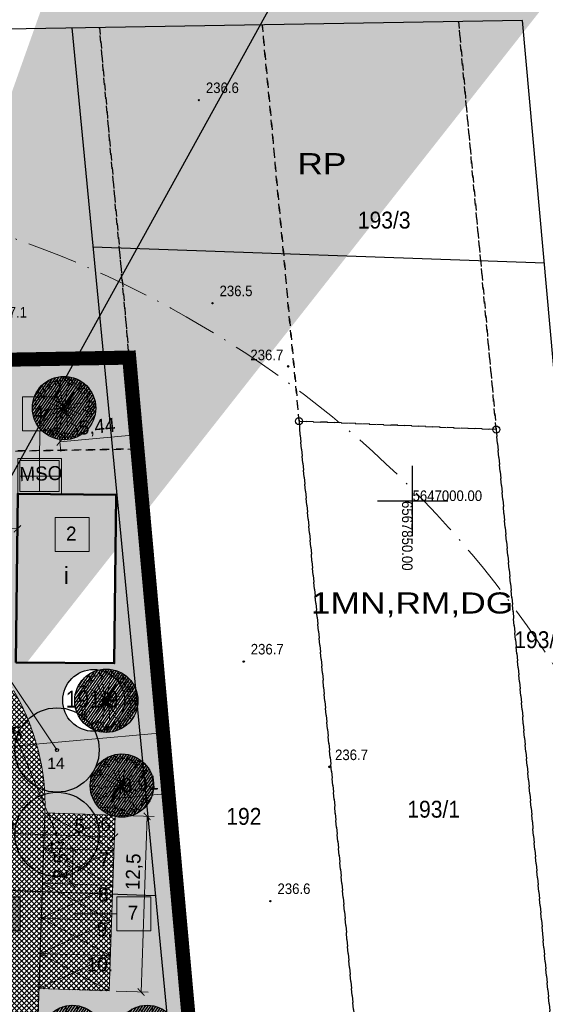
# Model space of a CAD drawing. Extents: x 40810 to 6568062, y -66833 to 5647239.
# Tile 33 of 43: x 6567822 to 6567859, y 5646964 to 5647034. Entities that reach past the tile are written whole.
import ezdxf
from ezdxf import colors
from ezdxf.entities.mleader import LeaderData, LeaderLine
from ezdxf.enums import TextEntityAlignment as Align
from ezdxf.math import Vec2, Vec3

# ---------------------------------------------------------------- set-up
doc = ezdxf.new("R2010")
doc.units = 0
doc.header["$MEASUREMENT"] = 0
for name, pattern in [('ACAD_ISO10W100', [18, 12, -3, 0, -3]), ('DGN_STYLE_2191', [1, -0.25, 0.5, -0.25]), ('KTJZ01_05', [2, 1.5, -0.5]), ('PZAG_03_05', [9, 4.5, 4.5])]:
    doc.linetypes.add(name, pattern=pattern)
doc.layers.get('0').update_dxf_attribs({"linetype": 'CONTINUOUS'})
doc.layers.get('Defpoints').update_dxf_attribs({"linetype": 'CONTINUOUS'})
for name, color, linetype, lineweight in [('_EKO_DŹ_odwierty', 4, 'CONTINUOUS', 25), ('_Eko_DŹ_odwierty_obszar', 4, 'CONTINUOUS', 25), ('_EKO_DŹ_odwierty_OPIS', 3, 'CONTINUOUS', 15), ('_EKO_DŹ_poziomy', 3, 'CONTINUOUS', 20), ('A_wymiarowanie', 176, 'CONTINUOUS', 9), ('E_opisy', 7, 'CONTINUOUS', 15), ('l.widokowa', 140, 'CONTINUOUS', 15), ('szraf1', 8, 'CONTINUOUS', 5), ('wymiarowanie', 176, 'CONTINUOUS', 9)]:
    doc.layers.add(name, color=color, linetype=linetype, lineweight=lineweight)
for name, color, linetype in [('BDOT1', 7, 'CONTINUOUS'), ('EWID', 7, 'CONTINUOUS'), ('EWID_BUD', 7, 'CONTINUOUS'), ('P-hatch-taras-zielony', 65, 'CONTINUOUS'), ('PZAG', 7, 'CONTINUOUS'), ('REDAKCJA1', 7, 'CONTINUOUS'), ('Z-zielen', 62, 'CONTINUOUS'), ('Z-zielen-drzewa', 62, 'CONTINUOUS')]:
    doc.layers.add(name, color=color, linetype=linetype)
doc.layers.add('P-hatch-zielen', color=7, linetype='CONTINUOUS', true_color=0x849724)
doc.styles.add('Arial_1', font='arial.ttf')
doc.styles.get("Standard").update_dxf_attribs({"font": 'GOTHIC.TTF'})
doc.styles.add('STYLE-GEO_140', font='geo_140.shx', dxfattribs={"bigfont": 'geo_140big.shx'})
doc.styles.add('STYLE-SWISSNRW_1250', font='SWISSNRW_1250.shx')
doc.dimstyles.new('Skala 1-50', dxfattribs={"dimtxt": 1, "dimasz": 0.5, "dimexe": 0.5, "dimexo": 0.5, "dimgap": 0.2, "dimtad": 1, "dimtxsty": 'Standard', "dimblk": 'ARCHTICK', "dimcen": 0.5, "dimclrd": 256, "dimclre": 256, "dimadec": 0, "dimazin": 0, "dimtfac": 1, "dimtdec": 1, "dimtmove": 1, "dimatfit": 3, "dimldrblk": 'ARCHTICK', "dimfxl": 0, "dimlwd": -1, "dimlwe": -1, "dimarcsym": 0})
pattern_1 = [(45, (0, 0), (-0.1767766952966, 0.1767766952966), []), (135, (0, 0), (-0.1767766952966, -0.1767766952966), [])]

# ---------------------------------------------------------------- blocks, each defined once
blk = doc.blocks.new('K100')
at = {"layer": 'REDAKCJA1', "color": 7, "linetype": 'Continuous'}
for p, q in [((0, -50), (0, 50)), ((50, 0), (-50, 0))]:
    blk.add_line(p, q, dxfattribs=at)
blk = doc.blocks.new('DWG_H0_11')
at = {"layer": 'BDOT1', "linetype": 'Continuous'}
blk.add_hatch(color=7, dxfattribs=at).paths.add_polyline_path([(0.09, 0, 1), (-0.09, 0, 1)], flags=16)
at = {"layer": 'BDOT1', "color": 7, "linetype": 'Continuous'}
blk.add_lwpolyline([(0.09, 0, 1), (-0.09, 0, 1)], format="xyb", close=True, dxfattribs=at)
blk = doc.blocks.new('RTPW01_1')
at = {"layer": 'BDOT1', "color": 7, "linetype": 'Continuous'}
blk.add_circle((0, 0), 0.09, dxfattribs=at)
blk.add_blockref('DWG_H0_11', (0, 0), dxfattribs=at)
blk = doc.blocks.new('801_5')
at = {"layer": 'BDOT1', "linetype": 'Continuous'}
h = blk.add_hatch(color=7, dxfattribs=at)
edge = h.paths.add_edge_path()
edge.add_arc((-0.002, -0.004), 0.045, 0, 360)
at = {"layer": 'BDOT1', "color": 7, "linetype": 'Continuous'}
blk.add_circle((-0.002, -0.004), 0.045, dxfattribs=at)
blk = doc.blocks.new('EGBP04_1')
at = {"layer": 'EWID', "color": 92, "linetype": 'Continuous'}
blk.add_circle((0, 0), 0.5, dxfattribs=at)
blk = doc.blocks.new('_ArchTick')
at = {"color": 0, "linetype": 'ByBlock', "const_width": 0.15}
blk.add_lwpolyline([(-0.5, -0.5), (0.5, 0.5)], dxfattribs=at)
blk = doc.blocks.new('*D208')
at = {"layer": 'Defpoints', "color": 0}
for p in [(6567832.651, 5646979.2), (6567828.864, 5646977.66), (6567832.758, 5646978.011)]:
    blk.add_point(p, dxfattribs=at)
at = {"layer": 'wymiarowanie'}
for p, q in [((6567832.713, 5646978.509), (6567832.606, 5646979.698)), ((6567828.819, 5646978.158), (6567828.712, 5646979.347)), ((6567828.757, 5646978.849), (6567832.651, 5646979.2))]:
    blk.add_line(p, q, dxfattribs=at)
at = {"layer": 'wymiarowanie', "linetype": 'Continuous', "xscale": 0.5, "yscale": 0.5, "zscale": 0.5}
for p, rotation in [((6567832.651, 5646979.2), 5.148944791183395), ((6567828.757, 5646978.849), 185.1489447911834)]:
    blk.add_blockref('_ArchTick', p, dxfattribs=dict(at, rotation=rotation))
at = {"layer": 'wymiarowanie', "color": 0, "linetype": 'Continuous', "insert": (6567830.635, 5646979.792), "char_height": 1, "attachment_point": 5, "rotation": 5.14894}
blk.add_mtext('3,91', dxfattribs=at)
blk = doc.blocks.new('*D232')
at = {"layer": 'Defpoints', "color": 0}
for p in [(6567813.465, 5646966.083), (6567823.459, 5646965.746), (6567823.351, 5646962.556)]:
    blk.add_point(p, dxfattribs=at)
at = {"layer": 'wymiarowanie'}
for p, q in [((6567813.448, 5646965.583), (6567813.34, 5646962.394)), ((6567823.442, 5646965.246), (6567823.334, 5646962.056)), ((6567813.357, 5646962.893), (6567823.351, 5646962.556))]:
    blk.add_line(p, q, dxfattribs=at)
at = {"layer": 'wymiarowanie', "linetype": 'Continuous', "xscale": 0.5, "yscale": 0.5, "zscale": 0.5}
for p, rotation in [((6567813.357, 5646962.893), 178.0658650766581), ((6567823.351, 5646962.556), 358.0658650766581)]:
    blk.add_blockref('_ArchTick', p, dxfattribs=dict(at, rotation=rotation))
at = {"layer": 'wymiarowanie', "color": 0, "linetype": 'Continuous', "insert": (6567818.378, 5646963.449), "char_height": 1, "attachment_point": 5, "rotation": 358.06587}
blk.add_mtext('10', dxfattribs=at)
blk = doc.blocks.new('*D245')
at = {"layer": 'Defpoints', "color": 0}
for p in [(6567823.815, 5646976.283), (6567823.782, 5646975.331), (6567828.78, 5646975.162)]:
    blk.add_point(p, dxfattribs=at)
at = {"layer": 'wymiarowanie'}
for p, q in [((6567823.799, 5646975.83), (6567823.831, 5646976.783)), ((6567828.812, 5646976.114), (6567823.815, 5646976.283)), ((6567828.796, 5646975.662), (6567828.829, 5646976.614))]:
    blk.add_line(p, q, dxfattribs=at)
at = {"layer": 'wymiarowanie', "linetype": 'Continuous', "xscale": 0.5, "yscale": 0.5, "zscale": 0.5}
for p, rotation in [((6567823.815, 5646976.283), 178.0658650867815), ((6567828.812, 5646976.114), 358.0658650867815)]:
    blk.add_blockref('_ArchTick', p, dxfattribs=dict(at, rotation=rotation))
at = {"layer": 'wymiarowanie', "color": 0, "linetype": 'Continuous', "insert": (6567826.337, 5646976.911), "char_height": 1, "attachment_point": 5, "rotation": 358.06587}
blk.add_mtext('5', dxfattribs=at)
blk = doc.blocks.new('*D246')
at = {"layer": 'Defpoints', "color": 0}
for p in [(6567818.817, 5646976.452), (6567823.782, 5646975.331), (6567818.754, 5646974.572)]:
    blk.add_point(p, dxfattribs=at)
at = {"layer": 'wymiarowanie'}
for p, q in [((6567818.771, 5646975.072), (6567818.834, 5646976.951)), ((6567823.799, 5646975.83), (6567823.831, 5646976.783)), ((6567823.815, 5646976.283), (6567818.817, 5646976.452))]:
    blk.add_line(p, q, dxfattribs=at)
at = {"layer": 'wymiarowanie', "linetype": 'Continuous', "xscale": 0.5, "yscale": 0.5, "zscale": 0.5}
for p, rotation in [((6567818.817, 5646976.452), 178.0658650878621), ((6567823.815, 5646976.283), 358.0658650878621)]:
    blk.add_blockref('_ArchTick', p, dxfattribs=dict(at, rotation=rotation))
at = {"layer": 'wymiarowanie', "color": 0, "linetype": 'Continuous', "insert": (6567821.34, 5646977.08), "char_height": 1, "attachment_point": 5, "rotation": 358.06587}
blk.add_mtext('5', dxfattribs=at)
blk = doc.blocks.new('*D272')
at = {"layer": 'Defpoints', "color": 0}
for p in [(6567831.553, 5646991.376), (6567808.4, 5646989.29), (6567832.261, 5646983.53)]:
    blk.add_point(p, dxfattribs=at)
at = {"layer": 'wymiarowanie'}
for p, q in [((6567831.598, 5646990.878), (6567832.305, 5646983.032)), ((6567808.444, 5646988.792), (6567809.151, 5646980.945)), ((6567809.107, 5646981.443), (6567832.261, 5646983.53))]:
    blk.add_line(p, q, dxfattribs=at)
at = {"layer": 'wymiarowanie', "linetype": 'Continuous', "xscale": 0.5, "yscale": 0.5, "zscale": 0.5}
for p, rotation in [((6567832.261, 5646983.53), 5.148944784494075), ((6567809.107, 5646981.443), 185.1489447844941)]:
    blk.add_blockref('_ArchTick', p, dxfattribs=dict(at, rotation=rotation))
at = {"layer": 'wymiarowanie', "color": 0, "linetype": 'Continuous', "insert": (6567820.614, 5646983.254), "char_height": 1, "attachment_point": 5, "rotation": 5.14894}
blk.add_mtext('23,25', dxfattribs=at)
blk = doc.blocks.new('*D286')
at = {"layer": 'Defpoints', "color": 0}
for p in [(6567830.353, 5647004.697), (6567830.46, 5647003.508), (6567825.04, 5647003.02)]:
    blk.add_point(p, dxfattribs=at)
at = {"layer": 'wymiarowanie'}
for p, q in [((6567824.995, 5647003.518), (6567824.888, 5647004.707)), ((6567824.933, 5647004.209), (6567830.353, 5647004.697)), ((6567830.415, 5647004.006), (6567830.308, 5647005.195))]:
    blk.add_line(p, q, dxfattribs=at)
at = {"layer": 'wymiarowanie', "linetype": 'Continuous', "xscale": 0.5, "yscale": 0.5, "zscale": 0.5}
for p, rotation in [((6567830.353, 5647004.697), 5.148944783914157), ((6567824.933, 5647004.209), 185.1489447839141)]:
    blk.add_blockref('_ArchTick', p, dxfattribs=dict(at, rotation=rotation))
at = {"layer": 'wymiarowanie', "color": 0, "linetype": 'Continuous', "insert": (6567827.574, 5647005.221), "char_height": 1, "attachment_point": 5, "rotation": 5.14894}
blk.add_mtext('5,44', dxfattribs=at)
blk = doc.blocks.new('*D298')
at = {"layer": 'Defpoints', "color": 0}
for p in [(6567828.864, 5646977.66), (6567828.442, 5646965.168), (6567830.706, 5646965.091)]:
    blk.add_point(p, dxfattribs=at)
at = {"layer": 'wymiarowanie'}
for p, q in [((6567829.364, 5646977.644), (6567831.628, 5646977.567)), ((6567831.128, 5646977.584), (6567830.706, 5646965.091)), ((6567828.942, 5646965.151), (6567831.206, 5646965.074))]:
    blk.add_line(p, q, dxfattribs=at)
at = {"layer": 'wymiarowanie', "linetype": 'Continuous', "xscale": 0.5, "yscale": 0.5, "zscale": 0.5}
for p, rotation in [((6567831.128, 5646977.584), 88.06586506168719), ((6567830.706, 5646965.091), 268.0658650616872)]:
    blk.add_blockref('_ArchTick', p, dxfattribs=dict(at, rotation=rotation))
at = {"layer": 'wymiarowanie', "color": 0, "linetype": 'Continuous', "insert": (6567830.223, 5646973.642), "char_height": 1, "attachment_point": 5, "rotation": 88.06587}
blk.add_mtext('12,5', dxfattribs=at)
blk = doc.blocks.new('*D305')
at = {"layer": 'Defpoints', "color": 0}
for p in [(6567826.281, 5646975.246), (6567825.794, 5646972.761), (6567826.197, 5646972.748)]:
    blk.add_point(p, dxfattribs=at)
at = {"layer": 'wymiarowanie'}
for p, q in [((6567825.781, 5646975.263), (6567825.378, 5646975.277)), ((6567825.878, 5646975.26), (6567825.794, 5646972.761)), ((6567825.697, 5646972.765), (6567825.294, 5646972.778))]:
    blk.add_line(p, q, dxfattribs=at)
at = {"layer": 'wymiarowanie', "linetype": 'Continuous', "xscale": 0.5, "yscale": 0.5, "zscale": 0.5}
for p, rotation in [((6567825.878, 5646975.26), 88.06586504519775), ((6567825.794, 5646972.761), 268.0658650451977)]:
    blk.add_blockref('_ArchTick', p, dxfattribs=dict(at, rotation=rotation))
at = {"layer": 'wymiarowanie', "color": 0, "linetype": 'Continuous', "insert": (6567825.065, 5646974.037), "char_height": 1, "attachment_point": 5, "rotation": 88.06587}
blk.add_mtext('2,5', dxfattribs=at)
blk = doc.blocks.new('A$C6C6A0645')
at = {"layer": 'P-hatch-taras-zielony', "lineweight": 5}
h = blk.add_hatch(dxfattribs=at)
h.set_pattern_fill('AR-SAND', color=129, scale=0.005212, angle=-78.11947, style=0)
h.set_pattern_definition([(319.38053, (-238.64432, 102.30543), (0.24790055, 0.06067477), [0, -0.20122435, 0, -0.22505355, 0, -0.21512472]), (289.38053, (-238.64432, 102.30543), (0.41383904, -0.1523568), [0, -0.10855524, 0, -0.18136669, 0, -0.06950183]), (249.38053, (-238.67784, 102.46478), (0.08560653, -0.40327879), [0, -0.06619222, 0, -0.238292, 0, -0.31110344]), (239.38053, (-238.67784, 102.46478), (0.1956312, -0.3655194), [0, -0.03309611, 0, -0.15621364, 0, -0.178719])])
edge = h.paths.add_edge_path()
edge.add_spline(control_points=[(4.345, 2.299), (4.24, 2.3), (4.135, 2.301), (4.008, 2.265)], knot_values=[0, 0, 0, 0, 0.200902, 0.200902, 0.200902, 0.200902], degree=3, periodic=0)
edge.add_spline(control_points=[(4.008, 2.265), (3.99, 2.212), (3.902, 1.955), (3.858, 1.664), (3.389, 1.502), (3.545, 1.218), (3.398, 1.006), (3.255, 0.897), (3.206, 0.867)], knot_values=[2.339544, 2.339544, 2.339544, 2.339544, 2.415303, 2.701716, 2.91632, 2.987295, 3.189753, 3.286634, 3.286634, 3.286634, 3.286634], degree=3, periodic=0)
edge.add_spline(control_points=[(3.206, 0.867), (3.245, 0.851), (3.332, 0.842), (3.36, 0.687), (3.582, 0.812), (3.606, 0.638), (3.621, 0.531)], knot_values=[0, 0, 0, 0, 0.07399, 0.124444, 0.210142, 0.348603, 0.348603, 0.348603, 0.348603], degree=3, periodic=0)
edge.add_arc((2.172, 2.156), 2.177, 311.72172, 363.75956)
edge = h.paths.add_edge_path()
edge.add_spline(control_points=[(3.621, 0.531), (3.606, 0.638), (3.582, 0.812), (3.36, 0.687), (3.332, 0.842), (3.245, 0.851), (3.206, 0.867)], knot_values=[0, 0, 0, 0, 0.138462, 0.224159, 0.274614, 0.348603, 0.348603, 0.348603, 0.348603], degree=3, periodic=0)
edge.add_spline(control_points=[(3.206, 0.867), (3.102, 0.802), (2.82, 0.699), (2.521, 0.663), (2.348, 0.594)], knot_values=[3.286634, 3.286634, 3.286634, 3.286634, 3.494615, 3.808547, 3.808547, 3.808547, 3.808547], degree=3, periodic=0)
edge.add_spline(control_points=[(2.348, 0.594), (2.386, 0.54), (2.489, 0.454), (2.618, 0.405), (2.642, 0.198), (2.545, 0.083), (2.475, 0)], knot_values=[0, 0, 0, 0, 0.105912, 0.166064, 0.235209, 0.416321, 0.416321, 0.416321, 0.416321], degree=3, periodic=0)
edge.add_arc((2.172, 2.156), 2.177, 277.97768, 281.88053)
edge.add_arc((2.172, 2.156), 2.177, 281.88053, 311.72172)
edge = h.paths.add_edge_path()
edge.add_spline(control_points=[(2.475, 0), (2.545, 0.083), (2.642, 0.198), (2.618, 0.405), (2.489, 0.454), (2.386, 0.54), (2.348, 0.594)], knot_values=[0, 0, 0, 0, 0.181113, 0.250257, 0.310409, 0.416321, 0.416321, 0.416321, 0.416321], degree=3, periodic=0)
edge.add_spline(control_points=[(2.348, 0.594), (2.329, 0.586), (2.189, 0.525), (1.976, 0.373), (1.673, 0.538), (1.417, 0.475), (1.114, 0.584), (1.086, 0.825), (1.016, 0.96), (1, 0.986)], knot_values=[3.808547, 3.808547, 3.808547, 3.808547, 3.843412, 4.063422, 4.209398, 4.382269, 4.507523, 4.708265, 4.758264, 4.758264, 4.758264, 4.758264], degree=3, periodic=0)
edge.add_spline(control_points=[(1, 0.986), (0.974, 0.975), (0.918, 0.943), (0.912, 0.8), (0.703, 0.821), (0.589, 0.771), (0.519, 0.74)], knot_values=[0, 0, 0, 0, 0.043917, 0.108825, 0.193859, 0.331602, 0.331602, 0.331602, 0.331602], degree=3, periodic=0)
edge.add_arc((2.172, 2.156), 2.177, 220.56877, 277.97768)
edge = h.paths.add_edge_path()
edge.add_spline(control_points=[(0.519, 0.74), (0.589, 0.771), (0.703, 0.821), (0.912, 0.8), (0.918, 0.943), (0.974, 0.975), (1, 0.986)], knot_values=[0, 0, 0, 0, 0.137743, 0.222777, 0.287685, 0.331602, 0.331602, 0.331602, 0.331602], degree=3, periodic=0)
edge.add_spline(control_points=[(1, 0.986), (0.952, 1.061), (0.84, 1.167), (0.426, 1.221), (0.554, 1.796), (0.797, 2.15), (0.649, 2.298), (0.605, 2.379), (0.593, 2.405)], knot_values=[4.758264, 4.758264, 4.758264, 4.758264, 4.906149, 5.013451, 5.410855, 5.574221, 5.679344, 5.729667, 5.729667, 5.729667, 5.729667], degree=3, periodic=0)
edge.add_spline(control_points=[(0.593, 2.405), (0.528, 2.419), (0.405, 2.805), (0.176, 2.722), (0.059, 2.68)], knot_values=[0, 0, 0, 0, 0.178674, 0.364215, 0.364215, 0.364215, 0.364215], degree=3, periodic=0)
edge.add_arc((2.172, 2.156), 2.177, 166.07921, 220.56877)
edge = h.paths.add_edge_path()
edge.add_spline(control_points=[(0.059, 2.68), (0.176, 2.722), (0.405, 2.805), (0.528, 2.419), (0.593, 2.405)], knot_values=[0, 0, 0, 0, 0.185541, 0.364215, 0.364215, 0.364215, 0.364215], degree=3, periodic=0)
edge.add_spline(control_points=[(0.593, 2.405), (0.548, 2.506), (0.52, 2.735), (0.442, 3.031), (0.596, 3.268), (0.796, 3.257), (0.975, 3.238), (1.051, 3.259)], knot_values=[5.729667, 5.729667, 5.729667, 5.729667, 5.919848, 6.123889, 6.23957, 6.332677, 6.468282, 6.468282, 6.468282, 6.468282], degree=3, periodic=0)
edge.add_spline(control_points=[(1.051, 3.259), (1.026, 3.28), (0.917, 3.341), (0.89, 3.652), (0.647, 3.595), (0.512, 3.563)], knot_values=[0, 0, 0, 0, 0.055867, 0.210745, 0.405075, 0.405075, 0.405075, 0.405075], degree=3, periodic=0)
edge.add_arc((2.172, 2.156), 2.177, 139.72095, 166.07921)
edge = h.paths.add_edge_path()
edge.add_spline(control_points=[(1.051, 3.259), (1.093, 3.271), (1.155, 3.313), (1.149, 3.429), (1.279, 3.534), (1.218, 3.709), (1.294, 3.79), (1.39, 3.892), (1.508, 3.967), (1.64, 4.023)], knot_values=[6.468282, 6.468282, 6.468282, 6.468282, 6.54481, 6.613006, 6.632623, 6.825048, 6.825048, 6.825048, 7.066965, 7.066965, 7.066965, 7.066965], degree=3, periodic=0)
edge.add_spline(control_points=[(1.64, 4.023), (1.615, 4.101), (1.61, 4.179), (1.606, 4.258)], knot_values=[0, 0, 0, 0, 0.13914, 0.13914, 0.13914, 0.13914], degree=3, periodic=0)
edge.add_arc((2.172, 2.156), 2.177, 105.08198, 139.72095)
edge.add_spline(control_points=[(0.512, 3.563), (0.647, 3.595), (0.89, 3.652), (0.917, 3.341), (1.026, 3.28), (1.051, 3.259)], knot_values=[0, 0, 0, 0, 0.19433, 0.349208, 0.405075, 0.405075, 0.405075, 0.405075], degree=3, periodic=0)
edge = h.paths.add_edge_path()
edge.add_spline(control_points=[(2.503, 3.794), (2.504, 3.797), (2.52, 3.845), (2.577, 3.926), (2.792, 3.968), (2.738, 4.143), (2.7, 4.268)], knot_values=[0, 0, 0, 0, 0.00497, 0.088014, 0.158923, 0.332029, 0.332029, 0.332029, 0.332029], degree=3, periodic=0)
edge.add_arc((2.172, 2.156), 2.177, 75.97913, 101.88053)
edge.add_arc((2.172, 2.156), 2.177, 101.88053, 105.08198)
edge.add_spline(control_points=[(1.606, 4.258), (1.61, 4.179), (1.615, 4.101), (1.64, 4.023)], knot_values=[0, 0, 0, 0, 0.13914, 0.13914, 0.13914, 0.13914], degree=3, periodic=0)
edge.add_spline(control_points=[(1.64, 4.023), (1.692, 4.045), (1.885, 4.113), (2.182, 4.161), (2.385, 3.973), (2.465, 3.846), (2.503, 3.794)], knot_values=[0.241916, 0.241916, 0.241916, 0.241916, 0.337175, 0.580435, 0.704532, 0.806052, 0.806052, 0.806052, 0.806052], degree=3, periodic=0)
edge = h.paths.add_edge_path()
edge.add_spline(control_points=[(2.503, 3.794), (2.56, 3.716), (2.704, 3.561), (3.152, 3.833), (3.174, 3.232), (3.728, 3.462), (3.616, 3.03), (3.647, 2.859)], knot_values=[0.806052, 0.806052, 0.806052, 0.806052, 0.959624, 1.167461, 1.3949, 1.56247, 1.83661, 1.83661, 1.83661, 1.83661], degree=3, periodic=0)
edge.add_spline(control_points=[(3.647, 2.859), (3.716, 2.864), (3.807, 2.884), (3.874, 3.077), (4.016, 3.1), (4.126, 3.117)], knot_values=[0, 0, 0, 0, 0.106728, 0.155749, 0.326114, 0.326114, 0.326114, 0.326114], degree=3, periodic=0)
edge.add_arc((2.172, 2.156), 2.177, 26.20378, 75.97913)
edge.add_spline(control_points=[(2.7, 4.268), (2.738, 4.143), (2.792, 3.968), (2.577, 3.926), (2.52, 3.845), (2.504, 3.797), (2.503, 3.794)], knot_values=[0, 0, 0, 0, 0.173106, 0.244015, 0.327059, 0.332029, 0.332029, 0.332029, 0.332029], degree=3, periodic=0)
edge = h.paths.add_edge_path()
edge.add_spline(control_points=[(3.647, 2.859), (3.656, 2.809), (3.712, 2.676), (4.138, 2.737), (4.064, 2.441), (4.008, 2.265)], knot_values=[1.83661, 1.83661, 1.83661, 1.83661, 1.916347, 2.091532, 2.339544, 2.339544, 2.339544, 2.339544], degree=3, periodic=0)
edge.add_spline(control_points=[(4.008, 2.265), (4.135, 2.301), (4.24, 2.3), (4.345, 2.299)], knot_values=[0, 0, 0, 0, 0.200902, 0.200902, 0.200902, 0.200902], degree=3, periodic=0)
edge.add_arc((2.172, 2.156), 2.177, 3.75956, 26.20378)
edge.add_spline(control_points=[(4.126, 3.117), (4.016, 3.1), (3.874, 3.077), (3.807, 2.884), (3.716, 2.864), (3.647, 2.859)], knot_values=[0, 0, 0, 0, 0.170365, 0.219386, 0.326114, 0.326114, 0.326114, 0.326114], degree=3, periodic=0)
at = {"layer": 'P-hatch-taras-zielony', "color": 129, "lineweight": 5}
for points in [[(2.7, 4.268), (2.707, 3.967), (2.595, 3.915), (2.506, 3.802), (2.462, 3.604), (2.429, 3.54)], [(0.512, 3.563), (0.849, 3.557), (0.975, 3.32), (1.066, 3.244), (1.097, 3.185), (1.1, 3.129), (1.192, 3.006)], [(1.606, 4.258), (1.702, 3.898), (1.763, 3.788), (1.593, 3.657), (1.728, 3.374), (1.841, 3.285)], [(3.559, 3.834), (3.521, 3.638), (3.43, 3.581), (3.34, 3.515)], [(2.698, 3.477), (2.172, 2.156), (0.923, 1.59)], [(1.319, 3.165), (2.171, 2.167), (3.107, 1.625)], [(1.746, 3.185), (2.172, 2.156), (2.016, 0.838)], [(3.193, 3.051), (2.172, 2.156), (1.822, 1.222)], [(2.512, 1.192), (2.172, 2.156), (2.314, 3.365)], [(4.126, 3.117), (3.854, 3), (3.813, 2.925), (3.573, 2.856)], [(0.059, 2.68), (0.382, 2.685), (0.627, 2.415), (0.658, 2.45)], [(0.916, 2.117), (2.172, 2.156), (3.474, 2.246)], [(1.133, 2.644), (2.172, 2.156), (2.862, 0.94)], [(3.479, 1.731), (2.172, 2.156), (1.295, 2.291)], [(3.279, 2.681), (2.172, 2.156), (1.45, 1.285)], [(4.345, 2.299), (3.938, 2.243), (3.829, 2.22), (3.831, 2.344)], [(0.063, 1.617), (0.335, 1.608), (0.387, 1.675), (0.546, 1.681)], [(4.205, 1.377), (3.933, 1.411), (3.901, 1.518), (3.685, 1.472), (3.647, 1.559)], [(0.519, 0.74), (0.748, 0.807), (0.893, 0.838), (0.937, 0.941), (1.132, 1.048), (1.157, 1.196), (1.284, 1.402)], [(2.475, 0), (2.625, 0.277), (2.6, 0.394), (2.512, 0.451), (2.32, 0.694), (2.516, 0.792)], [(3.621, 0.531), (3.516, 0.747), (3.368, 0.735), (3.324, 0.811), (3.187, 0.877), (3.141, 1.094)], [(1.602, 0.055), (1.573, 0.206), (1.603, 0.288), (1.655, 0.309), (1.667, 0.434)]]:
    blk.add_spline(points, degree=3, dxfattribs=at)
blk = doc.blocks.new('A$C08a30843')
at = {"layer": 'P-hatch-zielen', "true_color": 0x598c2b, "transparency": 33554559}
h = blk.add_hatch(dxfattribs=at)
h.set_pattern_fill('ANSI31', color=77, scale=5, angle=8.45318)
h.set_pattern_definition([(53.453182, (111784.243, 9785.74), (-12.7535074, 9.4532362), [])])
edge = h.paths.add_edge_path()
edge.add_arc((0.4, 0.1), 225, 0, 360)
at = {"color": 7, "lineweight": 15}
for p, q in [((-47.5, -7.1), (45.9, 6.8)), ((-7.8, 46.6), (6.1, -46.8))]:
    blk.add_line(p, q, dxfattribs=at)
at = {"color": 77, "true_color": 0x598c2b}
blk.add_circle((0.4, 0.1), 225, dxfattribs=at)
at = {"layer": 'Z-zielen', "extrusion": (-0.049491, -0.0046, 0.998764), "xscale": 98.55591359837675, "yscale": 98.55591359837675, "zscale": 98.55591359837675, "rotation": 158.5946450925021}
blk.add_blockref('A$C6C6A0645', (276.9, 119.7), dxfattribs=at)
blk = doc.blocks.new('*D312')
at = {"layer": 'Defpoints', "color": 0}
for p in [(6567820.409, 5646998.038), (6567820.4, 5646997.368), (6567821.9, 5646997.349)]:
    blk.add_point(p, dxfattribs=at)
at = {"layer": 'wymiarowanie'}
for p, q in [((6567820.407, 5646997.868), (6567820.415, 5646998.538)), ((6567821.907, 5646997.849), (6567821.915, 5646998.52)), ((6567821.909, 5646998.02), (6567820.409, 5646998.038))]:
    blk.add_line(p, q, dxfattribs=at)
at = {"layer": 'wymiarowanie', "linetype": 'Continuous', "xscale": 0.5, "yscale": 0.5, "zscale": 0.5}
for p, rotation in [((6567820.409, 5646998.038), 179.2832428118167), ((6567821.909, 5646998.02), 359.2832428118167)]:
    blk.add_blockref('_ArchTick', p, dxfattribs=dict(at, rotation=rotation))
at = {"layer": 'wymiarowanie', "color": 0, "linetype": 'Continuous', "insert": (6567818.911, 5646998.843), "char_height": 1, "attachment_point": 5, "rotation": 359.28324}
blk.add_mtext('1,5', dxfattribs=at)

msp = doc.modelspace()

# ---------------------------------------------------------------- hatches: boundary and pattern name
at = {"layer": 'szraf1', "true_color": 0xc7c8ca}
h = msp.add_hatch(dxfattribs=at)
h.set_pattern_fill('ANSI37', color=9, scale=2, style=0)
h.set_pattern_definition(pattern_1)
h.paths.add_polyline_path([(6567823.29, 5646949.789), (6567823.25, 5646947.076), (6567815.665, 5646947.38, 0.196657), (6567818.004, 5646952.37), (6567818.832, 5646976.873, 0.160815), (6567817.35, 5646983.958), (6567809.203, 5646997.768, 0.265433), (6567799.729, 5647003.178), (6567753.063, 5647002.39, 0.208172), (6567747.98, 5647000.075), (6567747.21, 5647008.79), (6567747.35, 5647008.792, 0.163859), (6567751.584, 5647007.366), (6567799.729, 5647008.178, -0.27448), (6567813.51, 5647000.308), (6567821.657, 5646986.499, -0.142644), (6567823.867, 5646977.829), (6567822.996, 5646952.047, 0.081845)])
at = {"layer": 'szraf1', "linetype": 'Continuous'}
h = msp.add_hatch(dxfattribs=at)
h.set_pattern_fill('ANSI37', color=8, scale=2, style=0)
h.set_pattern_definition(pattern_1)
h.paths.add_polyline_path([(6567823.445, 5646965.336), (6567828.442, 5646965.168), (6567828.864, 5646977.66), (6567823.867, 5646977.829)])
at = {"layer": 'wymiarowanie', "linetype": 'Continuous', "true_color": 0xffffff}
for points in [[(6567822.284, 5647004.997), (6567824.711, 5647004.997), (6567824.711, 5647007.416), (6567822.284, 5647007.416)], [(6567824.587, 5646996.399), (6567827.015, 5646996.399), (6567827.015, 5646998.819), (6567824.587, 5646998.819)], [(6567819.68, 5646969.445), (6567822.108, 5646969.445), (6567822.108, 5646971.864), (6567819.68, 5646971.864)], [(6567828.969, 5646969.445), (6567831.397, 5646969.445), (6567831.397, 5646971.864), (6567828.969, 5646971.864)]]:
    msp.add_hatch(color=7, dxfattribs=at).paths.add_polyline_path(points)
at = {"layer": 'wymiarowanie', "linetype": 'Continuous'}
h = msp.add_hatch(color=7, dxfattribs=at)
h.paths.add_polyline_path([(6567821.94, 5647003.02), (6567825.04, 5647003.02), (6567825.04, 5647000.52), (6567821.94, 5647000.52)])
h.paths.add_polyline_path([(6567822.09, 5647002.87), (6567824.89, 5647002.87), (6567824.89, 5647000.67), (6567822.09, 5647000.67)], flags=16)
at = {"layer": 'Z-zielen', "linetype": 'Continuous'}
h = msp.add_hatch(dxfattribs=at)
h.set_pattern_fill('STIPPLE', color=256, style=0)
h.set_pattern_definition([(0, (0.04, 0.02), (0, 1), [0, -1]), (0, (0.36, 0.04), (0, 1), [0, -1]), (0, (0.18, 0.26), (0, 1), [0, -1]), (0, (0.4, 0.42), (0, 1), [0, -1]), (0, (0.14, 0.48), (0, 1), [0, -1]), (0, (0.22, 0.72), (0, 1), [0, -1]), (0, (0.08, 0.9), (0, 1), [0, -1]), (0, (0.4, 0.88), (0, 1), [0, -1]), (0, (0.64, 0.92), (0, 1), [0, -1]), (0, (0.76, 0.68), (0, 1), [0, -1]), (0, (0.96, 0.66), (0, 1), [0, -1]), (0, (0.96, 0.3), (0, 1), [0, -1]), (0, (0.78, 0.18), (0, 1), [0, -1]), (0, (0.5, 0.24), (0, 1), [0, -1]), (0, (0.68, 0.42), (0, 1), [0, -1]), (0, (0.5, 0.6), (0, 1), [0, -1]), (0, (0.92, 0.04), (0, 1), [0, -1])])
h.paths.add_polyline_path([(6567834.6, 5646957.495), (6567823.191, 5646957.827), (6567823.445, 5646965.336), (6567828.442, 5646965.168), (6567828.864, 5646977.66), (6567823.867, 5646977.829, 0.142655), (6567821.657, 5646986.499), (6567813.237, 5647000.769, 0.26076), (6567799.458, 5647008.176), (6567751.703, 5647007.367), (6567753.913, 5647007.405), (6567751.011, 5647008.834), (6567829.898, 5647009.741)])
h.paths.add_polyline_path([(6567821.79, 5646988.53), (6567828.8, 5646988.46), (6567828.94, 5647000.44), (6567821.94, 5647000.52)], flags=16)
h.paths.add_polyline_path([(6567821.94, 5647003.02), (6567820.471, 5647003.038), (6567820.304, 5646991.747), (6567818.548, 5646991.769), (6567820.448, 5646988.547), (6567821.79, 5646988.53)], flags=16)
h.paths.add_polyline_path([(6567829.53, 5646985.826, 1), (6567825.131, 5646985.826, 1)], flags=16)
h.paths.add_polyline_path([(6567821.94, 5647003.02), (6567825.04, 5647003.02), (6567825.04, 5647000.52), (6567821.94, 5647000.52)], flags=16)
edge = h.paths.add_edge_path()
edge.add_arc((6567747.432, 5647001.681), 7.112, -80.85914, 5.91901, ccw=False)
edge.add_line((6567748.561, 5646994.662), (6567748.006, 5647000.103))
edge.add_arc((6567753.178, 5646995.4), 6.991, 91.00106, 137.7188, ccw=False)
edge.add_line((6567753.056, 5647002.39), (6567754.503, 5647002.414))

# ---------------------------------------------------------------- linework, layer by layer
at = {"layer": '_EKO_DŹ_odwierty'}
for centre in [(6567824.726, 5646982.299), (6567824.726, 5646976.299)]:
    msp.add_circle(centre, 0.108, dxfattribs=at)
at = {"layer": '_Eko_DŹ_odwierty_obszar'}
for centre in [(6567824.726, 5646982.299), (6567824.726, 5646976.299)]:
    msp.add_circle(centre, 3, dxfattribs=at)
at = {"layer": '_EKO_DŹ_poziomy'}
for points in [[(6567824.726, 5646976.299), (6567819.644, 5646988.286), (6567815.58, 5646992.158), (6567798.389, 5646996.785), (6567787.183, 5646997.162), (6567783.388, 5646996.872), (6567782.943, 5646996.886), (6567782.689, 5646996.922)], [(6567824.726, 5646982.299), (6567820.403, 5646988.73), (6567815.831, 5646992.903), (6567798.4, 5646997.036), (6567787.148, 5646997.415), (6567783.353, 5646997.125), (6567782.94, 5646997.138), (6567782.702, 5646997.172)]]:
    msp.add_lwpolyline(points, dxfattribs=at)
at = {"layer": 'EWID', "color": 92, "linetype": 'DGN_STYLE_2191'}
for p, q in [((6567855.95, 5647005.08), (6567853.27, 5647034.09)), ((6567853.27, 5647034.09), (6567855.95, 5647005.08)), ((6567830.443, 5647003.7), (6567827.743, 5647033.66)), ((6567827.743, 5647033.66), (6567830.443, 5647003.7)), ((6567839.32, 5647033.86), (6567841.93, 5647005.68)), ((6567841.93, 5647005.68), (6567839.32, 5647033.856)), ((6567847.46, 5646945.93), (6567841.93, 5647005.68)), ((6567841.93, 5647005.68), (6567855.95, 5647005.08)), ((6567855.95, 5647005.08), (6567841.93, 5647005.68)), ((6567841.93, 5647005.68), (6567847.46, 5646945.93)), ((6567855.95, 5647005.08), (6567861.45, 5646945.33)), ((6567861.45, 5646945.33), (6567855.95, 5647005.08)), ((6567747.783, 5647002.3), (6567830.443, 5647003.7)), ((6567830.443, 5647003.7), (6567747.783, 5647002.3)), ((6567830.443, 5647003.7), (6567834.602, 5646957.54)), ((6567834.602, 5646957.54), (6567830.443, 5647003.7))]:
    msp.add_line(p, q, dxfattribs=at)
at = {"layer": 'EWID', "color": 92, "linetype": 'Continuous'}
msp.add_circle((6567827.331, 5646985.826), 2.199, dxfattribs=at)
at = {"layer": 'EWID_BUD', "color": 7, "linetype": 'Continuous', "lineweight": 50}
msp.add_lwpolyline([(6567821.79, 5646988.53), (6567828.8, 5646988.46), (6567828.94, 5647000.44), (6567821.94, 5647000.52)], close=True, dxfattribs=at)
at = {"layer": 'l.widokowa', "color": 5}
for p, q in [((6567823.867, 5646977.829), (6567822.996, 5646952.047)), ((6567823.867, 5646977.829), (6567828.864, 5646977.66)), ((6567828.864, 5646977.66), (6567828.442, 5646965.168)), ((6567823.782, 5646975.331), (6567828.78, 5646975.162)), ((6567823.698, 5646972.832), (6567828.695, 5646972.663)), ((6567823.614, 5646970.333), (6567828.611, 5646970.165)), ((6567823.529, 5646967.835), (6567828.526, 5646967.666)), ((6567823.445, 5646965.336), (6567828.442, 5646965.168))]:
    msp.add_line(p, q, dxfattribs=at)
msp.add_arc((6567807.876, 5646978.369), 16, 358.06587, 30.53848, dxfattribs=at)
at = {"layer": 'PZAG', "color": 53, "linetype": 'Continuous'}
msp.add_line((6567859.37, 5647016.91), (6567827.27, 5647018.04), dxfattribs=at)
msp.add_lwpolyline([(6567825.77, 5647033.63), (6567833.97, 5646948.51)], dxfattribs=at)
at = {"layer": 'PZAG', "color": 191, "linetype": 'PZAG_03_05'}
msp.add_lwpolyline([(6567752.96, 5647032.39), (6567757.87, 5646974.96), (6567757.87, 5646974.59), (6567831.71, 5646971.95)], dxfattribs=at)
at = {"layer": 'REDAKCJA1', "color": 133, "linetype": 'Continuous'}
msp.add_lwpolyline([(6567725.089, 5647031.92), (6567733.591, 5646935.664), (6567867.179, 5646930.3), (6567857.819, 5647034.168)], close=True, dxfattribs=at)
at = {"layer": 'szraf1', "color": 7, "linetype": 'Continuous'}
for points in [[(6567823.49, 5647001.77), (6567823.49, 5647002.87), (6567822.09, 5647002.87), (6567822.09, 5647001.77), (6567823.49, 5647001.77)], [(6567824.89, 5647001.77), (6567824.89, 5647002.87), (6567823.49, 5647002.87), (6567823.49, 5647001.77), (6567824.89, 5647001.77)], [(6567823.49, 5647000.67), (6567823.49, 5647001.77), (6567822.09, 5647001.77), (6567822.09, 5647000.67), (6567823.49, 5647000.67)], [(6567824.89, 5647000.67), (6567824.89, 5647001.77), (6567823.49, 5647001.77), (6567823.49, 5647000.67), (6567824.89, 5647000.67)]]:
    msp.add_lwpolyline(points, dxfattribs=at)
at = {"layer": 'wymiarowanie', "color": 7, "linetype": 'Continuous'}
for p, q in [((6567823.497, 5647004.997), (6567823.49, 5647002.87)), ((6567823.867, 5646977.829), (6567823.445, 5646965.336)), ((6567828.864, 5646977.66), (6567823.782, 5646975.331)), ((6567823.867, 5646977.829), (6567828.78, 5646975.162)), ((6567823.782, 5646975.331), (6567828.695, 5646972.663)), ((6567828.78, 5646975.162), (6567823.698, 5646972.832)), ((6567828.695, 5646972.663), (6567823.614, 5646970.333)), ((6567823.698, 5646972.832), (6567828.611, 5646970.165)), ((6567828.969, 5646970.655), (6567825.98, 5646970.655)), ((6567828.611, 5646970.165), (6567823.529, 5646967.835)), ((6567823.614, 5646970.333), (6567828.526, 5646967.666)), ((6567828.526, 5646967.666), (6567823.445, 5646965.336)), ((6567823.529, 5646967.835), (6567828.442, 5646965.168))]:
    msp.add_line(p, q, dxfattribs=at)
at = {"layer": 'wymiarowanie', "color": 30, "linetype": 'KTJZ01_05', "const_width": 1}
msp.add_lwpolyline([(6567786.84, 5647009.46), (6567747.21, 5647008.79), (6567747.783, 5647002.3), (6567752.41, 5646949.92), (6567823.25, 5646947.076), (6567823.41, 5646957.82), (6567834.6, 5646957.54), (6567830.44, 5647003.7), (6567829.858, 5647010.193), (6567786.84, 5647009.46)], dxfattribs=at)
at = {"layer": 'wymiarowanie', "color": 7, "linetype": 'Continuous'}
for points in [[(6567822.284, 5647004.997), (6567824.711, 5647004.997), (6567824.711, 5647007.416), (6567822.284, 5647007.416)], [(6567821.94, 5647003.02), (6567825.04, 5647003.02), (6567825.04, 5647000.52), (6567821.94, 5647000.52)], [(6567822.09, 5647002.87), (6567824.89, 5647002.87), (6567824.89, 5647000.67), (6567822.09, 5647000.67)], [(6567824.587, 5646996.399), (6567827.015, 5646996.399), (6567827.015, 5646998.819), (6567824.587, 5646998.819)], [(6567819.68, 5646969.445), (6567822.108, 5646969.445), (6567822.108, 5646971.864), (6567819.68, 5646971.864)], [(6567828.969, 5646969.445), (6567831.397, 5646969.445), (6567831.397, 5646971.864), (6567828.969, 5646971.864)]]:
    msp.add_lwpolyline(points, close=True, dxfattribs=at)
at = {"layer": 'wymiarowanie', "color": 1, "linetype": 'ACAD_ISO10W100', "ltscale": 0.3}
msp.add_arc((6567796.86, 5646947.89), 75, 29.26094, 153.76929, dxfattribs=at)

# ---------------------------------------------------------------- block references
at = {"layer": 'BDOT1', "color": 7, "linetype": 'Continuous'}
for p in [(6567834.81, 5647028.5), (6567835.78, 5647014.06), (6567838, 5646988.59), (6567839.9, 5646971.56)]:
    msp.add_blockref('801_5', p, dxfattribs=at)
at = {"layer": 'BDOT1', "color": 7, "linetype": 'Continuous', "xscale": 0.5, "yscale": 0.5, "zscale": 0.5}
for p in [(6567841.16, 5647009.58), (6567844.09, 5646981.1)]:
    msp.add_blockref('RTPW01_1', p, dxfattribs=at)
at = {"layer": 'EWID', "color": 92, "linetype": 'Continuous', "xscale": 0.5, "yscale": 0.5, "zscale": 0.5}
for p in [(6567841.93, 5647005.68), (6567855.95, 5647005.08), (6567830.44, 5647003.7)]:
    msp.add_blockref('EGBP04_1', p, dxfattribs=at)
at = {"layer": 'REDAKCJA1', "color": 7, "linetype": 'Continuous', "xscale": 0.04999813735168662, "yscale": 0.04999813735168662, "zscale": 0.04999813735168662}
msp.add_blockref('K100', (6567850, 5647000), dxfattribs=at)
at = {"layer": 'Z-zielen-drzewa', "xscale": 0.01000000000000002, "yscale": 0.01000000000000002, "zscale": 0.01, "rotation": 1.893763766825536}
for p in [(6567825.223, 5647006.607, 0), (6567828.228, 5646985.799, -0.064), (6567829.332, 5646979.765, -0.064), (6567825.823, 5646961.898, -0.001), (6567831.141, 5646961.898, -0.001)]:
    msp.add_blockref('A$C08a30843', p, dxfattribs=at)

# ---------------------------------------------------------------- texts
at = {"layer": '_EKO_DŹ_odwierty_OPIS', "color": 3, "char_height": 0.8, "width": 1.70754, "attachment_point": 1, "rotation": 0.65934, "style": 'Arial_1'}
for s, insert in [('14', (6567824.027, 5646981.745)), ('17', (6567824.027, 5646975.745))]:
    msp.add_mtext(s, dxfattribs=dict(at, insert=insert))
at = {"layer": 'A_wymiarowanie', "color": 1, "linetype": 'ByBlock', "insert": (6567822.044, 5647002.404), "char_height": 1, "width": 20.30581, "attachment_point": 1, "rotation": 1.80544}
msp.add_mtext('{\\fCentury Gothic|b0|i0|c238|p0;MSO}', dxfattribs=at)
at = {"layer": 'A_wymiarowanie', "color": 5, "linetype": 'ByBlock', "char_height": 1, "width": 20.30581, "attachment_point": 1, "rotation": 359.87131}
for s, insert in [('{\\fCentury Gothic|b0|i0|c238|p0;6.}', (6567827.806, 5646977.531)), ('{\\fCentury Gothic|b0|i0|c238|p0;7.}', (6567827.721, 5646975.033)), ('{\\fCentury Gothic|b0|i0|c238|p0;8.}', (6567827.637, 5646972.534)), ('{\\fCentury Gothic|b0|i0|c238|p0;9.}', (6567827.553, 5646970.036)), ('{\\fCentury Gothic|b0|i0|c238|p0;10.}', (6567826.85, 5646967.558))]:
    msp.add_mtext(s, dxfattribs=dict(at, insert=insert))
at = {"layer": 'BDOT1', "color": 7, "linetype": 'Continuous', "style": 'STYLE-GEO_140', "width": 0.93336}
for s, p in [('236.6', (6567835.31, 5647029)), ('236.5', (6567836.28, 5647014.56)), ('237.1', (6567820.25, 5647013.04)), ('236.7', (6567838.5, 5646989.09)), ('236.6', (6567840.4, 5646972.06))]:
    msp.add_text(s, height=0.75, dxfattribs=at).set_placement(p)
at = {"layer": 'BDOT1', "color": 7, "linetype": 'Continuous', "style": 'STYLE-GEO_140', "width": 0.93328}
for p in [(6567839.643, 5647010.385), (6567845.663, 5646981.955)]:
    msp.add_text('236.7', height=0.75, dxfattribs=at).set_placement(p, align=Align.MIDDLE_CENTER)
at = {"layer": 'EWID', "color": 92, "linetype": 'Continuous', "style": 'STYLE-GEO_140', "width": 0.9333}
for s, p in [('193/3', (6567847.984, 5647019.97)), ('193/4', (6567859.108, 5646990.14)), ('191/9', (6567827.216, 5646985.918)), ('193/1', (6567851.502, 5646978.09)), ('192', (6567838.009, 5646977.58))]:
    msp.add_text(s, height=1.2, dxfattribs=at).set_placement(p, align=Align.MIDDLE_CENTER)
at = {"layer": 'EWID_BUD', "color": 7, "linetype": 'Continuous', "style": 'STYLE-GEO_140', "width": 0.9333}
msp.add_text('i', height=1.2, dxfattribs=at).set_placement((6567825.392, 5646994.71), align=Align.MIDDLE_CENTER)
at = {"layer": 'PZAG', "color": 191, "linetype": 'Continuous', "style": 'STYLE-SWISSNRW_1250', "width": 1.2}
for s, p in [('RP', (6567843.555, 5647023.98)), ('1MN,RM,DG', (6567849.967, 5646992.75))]:
    msp.add_text(s, height=1.5, dxfattribs=at).set_placement(p, align=Align.MIDDLE_CENTER)
at = {"layer": 'REDAKCJA1', "color": 7, "linetype": 'Continuous', "style": 'STYLE-GEO_140', "width": 0.93336}
msp.add_text('5647000.00', height=0.75, dxfattribs=at).set_placement((6567850, 5647000))
msp.add_text('6567850.00', height=0.75, rotation=270, dxfattribs=at).set_placement((6567850, 5647000), align=Align.TOP_LEFT)
at = {"layer": 'wymiarowanie', "color": 7, "linetype": 'Continuous', "char_height": 1, "width": 2.94249, "attachment_point": 1}
for s, insert in [('4', (6567823.063, 5647006.78)), ('2', (6567825.367, 5646998.182)), ('7', (6567829.749, 5646971.228))]:
    msp.add_mtext(s, dxfattribs=dict(at, insert=insert))

# ---------------------------------------------------------------- dimensions: what is measured, and where the dimension line sits
at = {"layer": 'wymiarowanie', "linetype": 'Continuous'}
for p1, p2, distance, picture, middle in [((6567825.04, 5647003.02), (6567830.46, 5647003.508), 1.194, '*D286', (6567827.574, 5647005.221)), ((6567808.4, 5646989.29), (6567831.553, 5646991.376), -7.879, '*D272', (6567820.614, 5646983.254)), ((6567828.78, 5646975.162), (6567823.782, 5646975.331), -0.953, '*D245', (6567826.337, 5646976.911)), ((6567826.281, 5646975.246), (6567826.197, 5646972.748), -0.403, '*D305', (6567825.065, 5646974.037)), ((6567813.465, 5646966.083), (6567823.459, 5646965.746), -3.192, '*D232', (6567818.378, 5646963.449))]:
    dim = msp.add_aligned_dim(p1=p1, p2=p2, distance=distance, dimstyle='Skala 1-50', dxfattribs=at)
    dim.commit()
    dim.dimension.update_dxf_attribs({"geometry": picture, "text_midpoint": middle})
for base, p1, p2, angle, picture, middle in [((6567820.409, 5646998.038), (6567821.9, 5646997.349), (6567820.4, 5646997.368), 179.28324, '*D312', (6567818.901, 5646998.085)), ((6567830.706, 5646965.091), (6567828.864, 5646977.66), (6567828.442, 5646965.168), 268.06587, '*D298', (6567830.994, 5646973.616))]:
    dim = msp.add_linear_dim(base=base, p1=p1, p2=p2, angle=angle, dimstyle='Skala 1-50', dxfattribs=at)
    dim.commit()
    dim.dimension.update_dxf_attribs({"geometry": picture, "text_midpoint": middle, "dimtype": 161})
at = {"layer": 'wymiarowanie', "color": 7, "linetype": 'Continuous'}
dim = msp.add_aligned_dim(p1=(6567828.864, 5646977.66), p2=(6567832.758, 5646978.011), distance=1.193, dimstyle='Skala 1-50', dxfattribs=at)
dim.commit()
dim.dimension.update_dxf_attribs({"geometry": '*D208', "text_midpoint": (6567830.635, 5646979.792)})
at = {"layer": 'wymiarowanie', "linetype": 'Continuous'}
dim = msp.add_linear_dim(base=(6567818.817, 5646976.452), p1=(6567823.782, 5646975.331), p2=(6567818.754, 5646974.572), angle=178.06587, dimstyle='Skala 1-50', dxfattribs=at)
dim.commit()
dim.dimension.update_dxf_attribs({"geometry": '*D246', "text_midpoint": (6567821.34, 5646977.08)})

# ---------------------------------------------------------------- leaders
at = {"layer": 'E_opisy', "linetype": 'ByBlock'}
ml = msp.add_multileader_mtext('Standard', dxfattribs=at)
ml.set_content('{\\Fsimplex.shx|c1;\\Q3;\\W0.7;4}', color=256)
ml.set_leader_properties()
ml.build(insert=Vec2(0, 0))
ml.multileader.update_dxf_attribs({"text_left_attachment_type": 5, "text_right_attachment_type": 5, "dogleg_length": 0.36, "arrow_head_size": 300})
ctx = ml.context
ctx.base_point, ctx.char_height, ctx.arrow_head_size, ctx.landing_gap_size, ctx.plane_origin = Vec3(6567795.826, 5646954.464), 2, 300, 0, Vec3(6567806.582, 5646946.141)
ctx.left_attachment, ctx.right_attachment = 5, 5
notes = []
notes.append((ctx, [(0, (1, 1, 0), (6567795.365, 5646954.464), (1, 0), 0.461, [(0, [(6567794.415, 5646952.742)], 0, [])])]))
ctx.mtext.insert, ctx.mtext.flow_direction = Vec3(6567795.826, 5646956.864), 5
ml = msp.add_multileader_mtext('Standard', dxfattribs=at)
ml.set_content('{\\Fsimplex.shx|c1;\\Q3;\\W0.7;4}', color=256)
ml.set_leader_properties()
ml.build(insert=Vec2(0, 0))
ml.multileader.update_dxf_attribs({"text_left_attachment_type": 5, "text_right_attachment_type": 5, "dogleg_length": 0.36, "arrow_head_size": 300})
ctx = ml.context
ctx.base_point, ctx.char_height, ctx.arrow_head_size, ctx.landing_gap_size, ctx.plane_origin = Vec3(6567762.708, 5646965.653), 2, 300, 0, Vec3(6567772.031, 5646963.071)
ctx.left_attachment, ctx.right_attachment = 5, 5
notes.append((ctx, [(0, (1, 1, 0), (6567762.247, 5646965.653), (1, 0), 0.461, [(0, [(6567759.863, 5646969.672)], 0, [])])]))
ctx.mtext.insert, ctx.mtext.flow_direction = Vec3(6567762.708, 5646968.053), 5
ml = msp.add_multileader_mtext('Standard', dxfattribs=at)
ml.set_content('{\\Fsimplex.shx|c1;\\Q3;\\W0.7;4}', color=256)
ml.set_leader_properties()
ml.build(insert=Vec2(0, 0))
ml.multileader.update_dxf_attribs({"text_left_attachment_type": 5, "text_right_attachment_type": 5, "dogleg_length": 0.36, "arrow_head_size": 300})
ctx = ml.context
ctx.base_point, ctx.char_height, ctx.arrow_head_size, ctx.landing_gap_size, ctx.plane_origin = Vec3(6567796.759, 5646962.102), 2, 300, 0, Vec3(6567806.962, 5646958.369)
ctx.left_attachment, ctx.right_attachment = 5, 5
notes.append((ctx, [(0, (1, 1, 0), (6567796.298, 5646962.102), (1, 0), 0.461, [(0, [(6567794.794, 5646964.97)], 0, [])])]))
ctx.mtext.insert, ctx.mtext.flow_direction = Vec3(6567796.759, 5646964.502), 5
for ctx, leaders in notes:
    for number, flags, end, landing, length, lines in leaders:
        leader = LeaderData()
        leader.index, (leader.has_last_leader_line, leader.has_dogleg_vector, leader.attachment_direction) = number, flags
        leader.last_leader_point, leader.dogleg_vector, leader.dogleg_length = Vec3(end), Vec3(landing), length
        for number, points, colour, breaks in lines:
            line = LeaderLine()
            line.index, line.vertices, line.color, line.breaks = number, Vec3.list(points), colors.encode_raw_color(colour), breaks
            leader.lines.append(line)
        ctx.leaders.append(leader)

doc.saveas('drawing.dxf')
